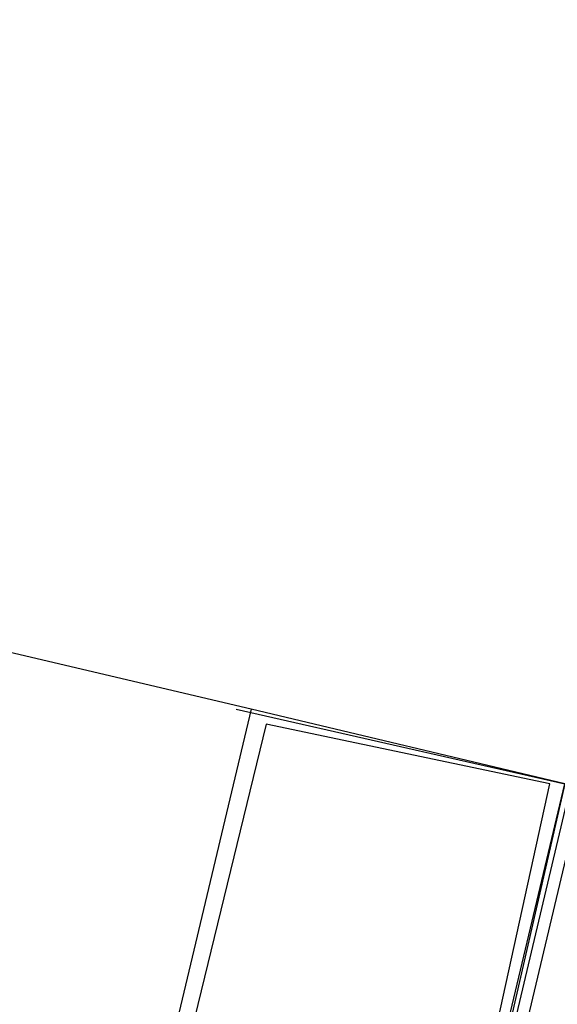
# Model space of a CAD drawing. Header units: feet. Extents: x -79 to 198, y -22 to 181.
# Tile 220 of 256: x 130.247 to 130.727, y 90.354 to 91.233. Entities that reach past the tile are written whole.
import ezdxf

# ---------------------------------------------------------------- set-up
doc = ezdxf.new("R2010")
doc.units = ezdxf.units.FT
doc.layers.add('A-LINEA', color=7, linetype='CONTINUOUS')

msp = doc.modelspace()

# ---------------------------------------------------------------- linework, layer by layer
at = {"layer": 'A-LINEA'}
for p, q in [((134.4533, 106.2844), (130.5467, 89.7378)), ((130.4533, 90.6178), (127.9067, 91.2178)), ((130.44, 90.6178), (130.7333, 90.5511))]:
    msp.add_line(p, q, dxfattribs=at)
for points in [[(130.7333, 90.5511), (130.4533, 90.6178), (130.32, 90.0578), (130.6, 89.9911), (130.7333, 90.5511)], [(130.72, 90.5511), (130.4667, 90.6044), (130.3333, 90.0578), (130.6, 90.0044), (130.72, 90.5511)], [(130.5467, 89.7378), (131.36, 89.5511), (131.5467, 90.3644), (130.7333, 90.5511), (130.5467, 89.7378)], [(130.56, 89.7511), (131.3467, 89.5644), (131.5333, 90.3511), (130.7467, 90.5378), (130.56, 89.7511)]]:
    msp.add_lwpolyline(points, dxfattribs=at)

doc.saveas('drawing.dxf')
